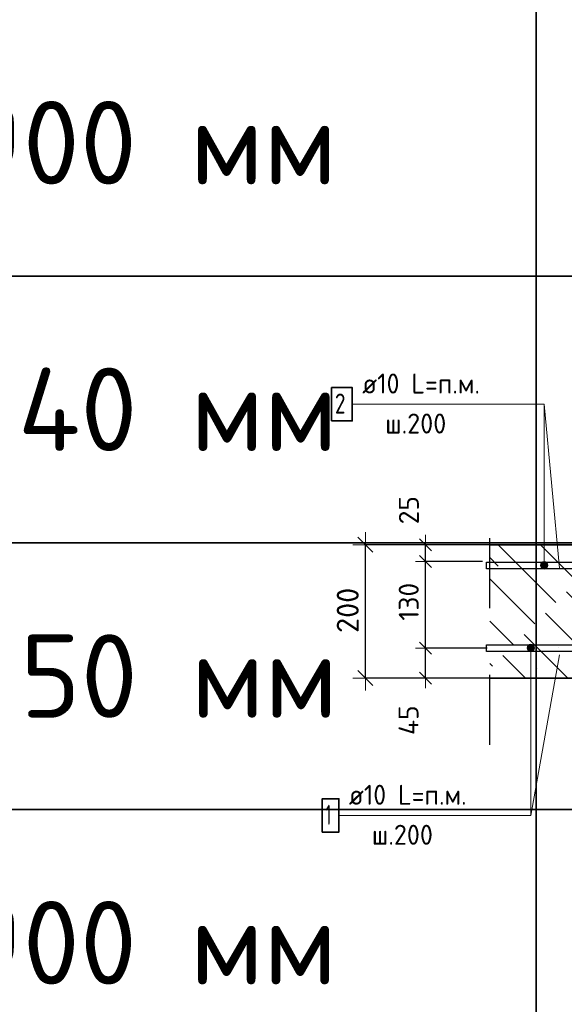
# Model space of a CAD drawing. Header units: metres. Extents: x -38 to 114, y -15 to 21.
# Tile 75 of 244: x 86.937 to 87.754, y -4.785 to -3.308. Entities that reach past the tile are written whole.
import ezdxf

# ---------------------------------------------------------------- set-up
doc = ezdxf.new("R2010")
doc.units = ezdxf.units.M
doc.header["$PDMODE"] = 65
doc.linetypes.add('______4', pattern=[0.135, 0.105, -0.03])
for name, color, linetype, lineweight in [('XR$4$Арм. стержнями верхней зоны', 180, 'Continuous', 35), ('XR$4$Арм. стержнями нижней зоны', 180, 'Continuous', 35), ('XR$4$ВК__отв в полу 1-2 эт', 220, 'Continuous', 25), ('XR$4$Размерная линия (1)', 7, 'Continuous', 13), ('XR$4$Размерная линия_ общее', 7, 'Continuous', 13), ('XR$6$Арм. стержнями верхней зоны', 180, 'Continuous', 35), ('XR$6$Арм. стержнями нижней зоны', 180, 'Continuous', 35), ('XR$6$ВК__отв в полу 1-2 эт', 220, 'Continuous', 25), ('XR$6$Размерная линия (1)', 7, 'Continuous', 13), ('XR$6$Размерная линия_ общее', 7, 'Continuous', 13)]:
    doc.layers.add(name, color=color, linetype=linetype, lineweight=lineweight)
doc.styles.add('ISOCPEUR', font='txt')
doc.dimstyles.new('DIMSTYLE_12', dxfattribs={"dimtxt": 0.03, "dimasz": 0.03, "dimexe": 0, "dimexo": 0, "dimgap": 0.015, "dimtad": 2, "dimdec": 0, "dimlfac": 1000, "dimrnd": 1, "dimzin": 12, "dimdsep": 46, "dimtxsty": 'ISOCPEUR', "dimblk1": 'ALL_ML_STRICH', "dimblk2": 'ALL_ML_STRICH', "dimsah": 1, "dimcen": 0, "dimclrd": 7, "dimclre": 256, "dimclrt": 7, "dimadec": 0, "dimazin": 0, "dimtfac": 1, "dimtdec": 0, "dimtix": 1, "dimtmove": 2, "dimatfit": 3, "dimfxl": 0, "dimtzin": 0, "dimlwd": 0, "dimlwe": -3, "dimarcsym": 0})
doc.dimstyles.new('DIMSTYLE_14', dxfattribs={"dimtxt": 0.03, "dimasz": 0.03, "dimexe": 0, "dimexo": 0, "dimgap": 0.015, "dimtad": 2, "dimdec": 0, "dimlfac": 1000, "dimrnd": 1, "dimzin": 12, "dimdsep": 46, "dimtxsty": 'ISOCPEUR', "dimblk1": 'ALL_ML_STRICH', "dimblk2": 'ALL_ML_STRICH', "dimsah": 1, "dimcen": 0, "dimclrd": 7, "dimclre": 256, "dimclrt": 7, "dimadec": 0, "dimazin": 0, "dimtfac": 1, "dimtdec": 0, "dimtix": 1, "dimtmove": 2, "dimatfit": 3, "dimfxl": 0, "dimtvp": 1.2, "dimtzin": 0, "dimlwd": 0, "dimlwe": -3, "dimarcsym": 0})
doc.dimstyles.new('DIMSTYLE_8', dxfattribs={"dimtxt": 0.033, "dimasz": 0.0375, "dimexe": 0, "dimexo": 0, "dimgap": 0.0165, "dimtad": 2, "dimdec": 0, "dimlfac": 1000, "dimrnd": 1, "dimzin": 12, "dimdsep": 46, "dimtxsty": 'ISOCPEUR', "dimblk1": 'ALL_ML_STRICH', "dimblk2": 'ALL_ML_STRICH', "dimsah": 1, "dimcen": 0, "dimclrd": 7, "dimclre": 256, "dimclrt": 7, "dimadec": 0, "dimazin": 0, "dimtfac": 1, "dimtdec": 0, "dimtix": 1, "dimtmove": 2, "dimatfit": 3, "dimfxl": 0, "dimtzin": 0, "dimlwd": 0, "dimlwe": -3, "dimarcsym": 0})
pattern_1 = [(135, (0, 0), (-0.031819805, -0.031819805), [0.4, -0.05, 0, -0.05]), (135, (-0.01591, -0.01591), (-0.031819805, -0.031819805), [0.8, -0.1, 0.1, -0.1])]

# ---------------------------------------------------------------- blocks, each defined once
blk = doc.blocks.new('ALL_ML_STRICH')
at = {"color": 0, "linetype": 'ByBlock', "lineweight": -2}
for p, q in [((0, -0.5), (0, 0.5)), ((-1, 0), (0.5, 0)), ((-0.3, -0.3), (0.3, 0.3))]:
    blk.add_line(p, q, dxfattribs=at)
blk = doc.blocks.new('*D411')
at = {"layer": 'DEFPOINTS', "color": 7, "linetype": 'Continuous', "lineweight": 13, "transparency": 33554687}
for p in [(87.662, -4.0958), (87.4554, -4.2958), (87.662, -4.2958)]:
    blk.add_point(p, dxfattribs=at)
at = {"layer": 'XR$4$Размерная линия_ общее', "color": 253, "linetype": 'Continuous', "lineweight": -2, "true_color": 0xa0a0a0, "transparency": 33554687}
for p, q in [((87.642, -4.0958), (87.4554, -4.0958)), ((87.642, -4.2958), (87.4554, -4.2958))]:
    blk.add_line(p, q, dxfattribs=at)
at = {"layer": 'XR$4$Размерная линия_ общее', "color": 7, "linetype": 'Continuous', "lineweight": -2, "transparency": 33554687}
blk.add_line((87.4554, -4.2958), (87.4554, -4.0958), dxfattribs=at)
at = {"layer": 'XR$4$Размерная линия_ общее', "color": 7, "linetype": 'Continuous', "lineweight": 13, "transparency": 33554687, "xscale": 0.0375, "yscale": 0.0375, "zscale": 0.0375}
for p, rotation in [((87.4554, -4.0958), 90), ((87.4554, -4.2958), 270)]:
    blk.add_blockref('ALL_ML_STRICH', p, dxfattribs=dict(at, rotation=rotation))
at = {"layer": 'XR$4$Размерная линия_ общее', "color": 7, "linetype": 'Continuous', "lineweight": 13, "transparency": 33554687, "insert": (87.4289, -4.1942), "char_height": 0.033, "width": 0.099, "attachment_point": 5, "rotation": 90, "style": 'ISOCPEUR'}
blk.add_mtext('\\A1;{200}', dxfattribs=at)
blk = doc.blocks.new('*D412')
at = {"layer": 'DEFPOINTS', "color": 7, "linetype": 'Continuous', "lineweight": 13, "transparency": 33554687}
for p in [(87.6581, -4.2508), (87.5454, -4.2958), (87.6453, -4.2958)]:
    blk.add_point(p, dxfattribs=at)
at = {"layer": 'XR$4$Размерная линия (1)', "color": 9, "linetype": 'Continuous', "lineweight": -2, "true_color": 0xc7c7c7, "transparency": 33554687}
for p, q in [((87.6381, -4.2508), (87.5454, -4.2508)), ((87.6253, -4.2958), (87.5454, -4.2958))]:
    blk.add_line(p, q, dxfattribs=at)
at = {"layer": 'XR$4$Размерная линия (1)', "color": 7, "linetype": 'Continuous', "lineweight": -2, "transparency": 33554687}
blk.add_line((87.5454, -4.2958), (87.5454, -4.2508), dxfattribs=at)
at = {"layer": 'XR$4$Размерная линия (1)', "color": 7, "linetype": 'Continuous', "lineweight": 13, "transparency": 33554687, "xscale": 0.03, "yscale": 0.03, "zscale": 0.03}
for p, rotation in [((87.5454, -4.2508), 90), ((87.5454, -4.2958), 270)]:
    blk.add_blockref('ALL_ML_STRICH', p, dxfattribs=dict(at, rotation=rotation))
at = {"layer": 'XR$4$Размерная линия (1)', "color": 7, "linetype": 'Continuous', "lineweight": 13, "transparency": 33554687, "insert": (87.5201, -4.359), "char_height": 0.03, "width": 0.06, "attachment_point": 5, "rotation": 90, "style": 'ISOCPEUR'}
blk.add_mtext('\\A1;{45}', dxfattribs=at)
blk = doc.blocks.new('*D413')
at = {"layer": 'DEFPOINTS', "color": 7, "linetype": 'Continuous', "lineweight": 13, "transparency": 33554687}
for p in [(87.6511, -4.1208), (87.5454, -4.2508), (87.6581, -4.2508)]:
    blk.add_point(p, dxfattribs=at)
at = {"layer": 'XR$4$Размерная линия (1)', "color": 9, "linetype": 'Continuous', "lineweight": -2, "true_color": 0xc7c7c7, "transparency": 33554687}
for p, q in [((87.6311, -4.1208), (87.5454, -4.1208)), ((87.6381, -4.2508), (87.5454, -4.2508))]:
    blk.add_line(p, q, dxfattribs=at)
at = {"layer": 'XR$4$Размерная линия (1)', "color": 7, "linetype": 'Continuous', "lineweight": -2, "transparency": 33554687}
blk.add_line((87.5454, -4.2508), (87.5454, -4.1208), dxfattribs=at)
at = {"layer": 'XR$4$Размерная линия (1)', "color": 7, "linetype": 'Continuous', "lineweight": 13, "transparency": 33554687, "xscale": 0.03, "yscale": 0.03, "zscale": 0.03}
for p, rotation in [((87.5454, -4.1208), 90), ((87.5454, -4.2508), 270)]:
    blk.add_blockref('ALL_ML_STRICH', p, dxfattribs=dict(at, rotation=rotation))
at = {"layer": 'XR$4$Размерная линия (1)', "color": 7, "linetype": 'Continuous', "lineweight": 13, "transparency": 33554687, "insert": (87.5204, -4.1813), "char_height": 0.03, "width": 0.09, "attachment_point": 5, "rotation": 90, "style": 'ISOCPEUR'}
blk.add_mtext('\\A1;{130}', dxfattribs=at)
blk = doc.blocks.new('*D414')
at = {"layer": 'DEFPOINTS', "color": 7, "linetype": 'Continuous', "lineweight": 13, "transparency": 33554687}
for p in [(87.669, -4.0958), (87.5454, -4.1208), (87.6511, -4.1208)]:
    blk.add_point(p, dxfattribs=at)
at = {"layer": 'XR$4$Размерная линия (1)', "color": 9, "linetype": 'Continuous', "lineweight": -2, "true_color": 0xc7c7c7, "transparency": 33554687}
for p, q in [((87.649, -4.0958), (87.5454, -4.0958)), ((87.6311, -4.1208), (87.5454, -4.1208))]:
    blk.add_line(p, q, dxfattribs=at)
at = {"layer": 'XR$4$Размерная линия (1)', "color": 7, "linetype": 'Continuous', "lineweight": -2, "transparency": 33554687}
blk.add_line((87.5454, -4.1208), (87.5454, -4.0958), dxfattribs=at)
at = {"layer": 'XR$4$Размерная линия (1)', "color": 7, "linetype": 'Continuous', "lineweight": 13, "transparency": 33554687, "xscale": 0.03, "yscale": 0.03, "zscale": 0.03}
for p, rotation in [((87.5454, -4.0958), 90), ((87.5454, -4.1208), 270)]:
    blk.add_blockref('ALL_ML_STRICH', p, dxfattribs=dict(at, rotation=rotation))
at = {"layer": 'XR$4$Размерная линия (1)', "color": 7, "linetype": 'Continuous', "lineweight": 13, "transparency": 33554687, "insert": (87.5206, -4.044), "char_height": 0.03, "width": 0.06, "attachment_point": 5, "rotation": 90, "style": 'ISOCPEUR'}
blk.add_mtext('\\A1;{25}', dxfattribs=at)
blk = doc.blocks.new('*D709')
at = {"layer": 'DEFPOINTS', "color": 7, "linetype": 'Continuous', "lineweight": 13, "transparency": 33554687}
for p in [(87.662, -4.0958), (87.4554, -4.2958), (87.662, -4.2958)]:
    blk.add_point(p, dxfattribs=at)
at = {"layer": 'XR$6$Размерная линия_ общее', "color": 253, "linetype": 'Continuous', "lineweight": -2, "true_color": 0xa0a0a0, "transparency": 33554687}
for p, q in [((87.642, -4.0958), (87.4554, -4.0958)), ((87.642, -4.2958), (87.4554, -4.2958))]:
    blk.add_line(p, q, dxfattribs=at)
at = {"layer": 'XR$6$Размерная линия_ общее', "color": 7, "linetype": 'Continuous', "lineweight": -2, "transparency": 33554687}
blk.add_line((87.4554, -4.2958), (87.4554, -4.0958), dxfattribs=at)
at = {"layer": 'XR$6$Размерная линия_ общее', "color": 7, "linetype": 'Continuous', "lineweight": 13, "transparency": 33554687, "xscale": 0.0375, "yscale": 0.0375, "zscale": 0.0375}
for p, rotation in [((87.4554, -4.0958), 90), ((87.4554, -4.2958), 270)]:
    blk.add_blockref('ALL_ML_STRICH', p, dxfattribs=dict(at, rotation=rotation))
at = {"layer": 'XR$6$Размерная линия_ общее', "color": 7, "linetype": 'Continuous', "lineweight": 13, "transparency": 33554687, "insert": (87.4289, -4.1942), "char_height": 0.033, "width": 0.099, "attachment_point": 5, "rotation": 90, "style": 'ISOCPEUR'}
blk.add_mtext('\\A1;{200}', dxfattribs=at)
blk = doc.blocks.new('*D710')
at = {"layer": 'DEFPOINTS', "color": 7, "linetype": 'Continuous', "lineweight": 13, "transparency": 33554687}
for p in [(87.6581, -4.2508), (87.5454, -4.2958), (87.6453, -4.2958)]:
    blk.add_point(p, dxfattribs=at)
at = {"layer": 'XR$6$Размерная линия (1)', "color": 9, "linetype": 'Continuous', "lineweight": -2, "true_color": 0xc7c7c7, "transparency": 33554687}
for p, q in [((87.6381, -4.2508), (87.5454, -4.2508)), ((87.6253, -4.2958), (87.5454, -4.2958))]:
    blk.add_line(p, q, dxfattribs=at)
at = {"layer": 'XR$6$Размерная линия (1)', "color": 7, "linetype": 'Continuous', "lineweight": -2, "transparency": 33554687}
blk.add_line((87.5454, -4.2958), (87.5454, -4.2508), dxfattribs=at)
at = {"layer": 'XR$6$Размерная линия (1)', "color": 7, "linetype": 'Continuous', "lineweight": 13, "transparency": 33554687, "xscale": 0.03, "yscale": 0.03, "zscale": 0.03}
for p, rotation in [((87.5454, -4.2508), 90), ((87.5454, -4.2958), 270)]:
    blk.add_blockref('ALL_ML_STRICH', p, dxfattribs=dict(at, rotation=rotation))
at = {"layer": 'XR$6$Размерная линия (1)', "color": 7, "linetype": 'Continuous', "lineweight": 13, "transparency": 33554687, "insert": (87.5201, -4.359), "char_height": 0.03, "width": 0.06, "attachment_point": 5, "rotation": 90, "style": 'ISOCPEUR'}
blk.add_mtext('\\A1;{45}', dxfattribs=at)
blk = doc.blocks.new('*D711')
at = {"layer": 'DEFPOINTS', "color": 7, "linetype": 'Continuous', "lineweight": 13, "transparency": 33554687}
for p in [(87.6511, -4.1208), (87.5454, -4.2508), (87.6581, -4.2508)]:
    blk.add_point(p, dxfattribs=at)
at = {"layer": 'XR$6$Размерная линия (1)', "color": 9, "linetype": 'Continuous', "lineweight": -2, "true_color": 0xc7c7c7, "transparency": 33554687}
for p, q in [((87.6311, -4.1208), (87.5454, -4.1208)), ((87.6381, -4.2508), (87.5454, -4.2508))]:
    blk.add_line(p, q, dxfattribs=at)
at = {"layer": 'XR$6$Размерная линия (1)', "color": 7, "linetype": 'Continuous', "lineweight": -2, "transparency": 33554687}
blk.add_line((87.5454, -4.2508), (87.5454, -4.1208), dxfattribs=at)
at = {"layer": 'XR$6$Размерная линия (1)', "color": 7, "linetype": 'Continuous', "lineweight": 13, "transparency": 33554687, "xscale": 0.03, "yscale": 0.03, "zscale": 0.03}
for p, rotation in [((87.5454, -4.1208), 90), ((87.5454, -4.2508), 270)]:
    blk.add_blockref('ALL_ML_STRICH', p, dxfattribs=dict(at, rotation=rotation))
at = {"layer": 'XR$6$Размерная линия (1)', "color": 7, "linetype": 'Continuous', "lineweight": 13, "transparency": 33554687, "insert": (87.5204, -4.1813), "char_height": 0.03, "width": 0.09, "attachment_point": 5, "rotation": 90, "style": 'ISOCPEUR'}
blk.add_mtext('\\A1;{130}', dxfattribs=at)
blk = doc.blocks.new('*D712')
at = {"layer": 'DEFPOINTS', "color": 7, "linetype": 'Continuous', "lineweight": 13, "transparency": 33554687}
for p in [(87.669, -4.0958), (87.5454, -4.1208), (87.6511, -4.1208)]:
    blk.add_point(p, dxfattribs=at)
at = {"layer": 'XR$6$Размерная линия (1)', "color": 9, "linetype": 'Continuous', "lineweight": -2, "true_color": 0xc7c7c7, "transparency": 33554687}
for p, q in [((87.649, -4.0958), (87.5454, -4.0958)), ((87.6311, -4.1208), (87.5454, -4.1208))]:
    blk.add_line(p, q, dxfattribs=at)
at = {"layer": 'XR$6$Размерная линия (1)', "color": 7, "linetype": 'Continuous', "lineweight": -2, "transparency": 33554687}
blk.add_line((87.5454, -4.1208), (87.5454, -4.0958), dxfattribs=at)
at = {"layer": 'XR$6$Размерная линия (1)', "color": 7, "linetype": 'Continuous', "lineweight": 13, "transparency": 33554687, "xscale": 0.03, "yscale": 0.03, "zscale": 0.03}
for p, rotation in [((87.5454, -4.0958), 90), ((87.5454, -4.1208), 270)]:
    blk.add_blockref('ALL_ML_STRICH', p, dxfattribs=dict(at, rotation=rotation))
at = {"layer": 'XR$6$Размерная линия (1)', "color": 7, "linetype": 'Continuous', "lineweight": 13, "transparency": 33554687, "insert": (87.5206, -4.044), "char_height": 0.03, "width": 0.06, "attachment_point": 5, "rotation": 90, "style": 'ISOCPEUR'}
blk.add_mtext('\\A1;{25}', dxfattribs=at)

msp = doc.modelspace()

# ---------------------------------------------------------------- hatches: boundary and pattern name
at = {"linetype": 'Continuous', "lineweight": 13, "transparency": 33554687}
h = msp.add_hatch(dxfattribs=at)
h.set_pattern_fill('__________540', scale=0.015, style=0, pattern_type=2)
h.set_pattern_definition(pattern_1)
h.paths.add_polyline_path([(88.2864, -4.2958), (88.2864, -4.0958), (87.642, -4.0958), (87.642, -4.2958)], flags=0)
h = msp.add_hatch(dxfattribs=at)
h.set_pattern_fill('__________540', scale=0.015, style=0, pattern_type=2)
h.set_pattern_definition(pattern_1)
h.paths.add_polyline_path([(88.2864, -4.2958), (88.2864, -4.0958), (87.642, -4.0958), (87.642, -4.2958)], flags=0)
at = {"layer": 'XR$4$Арм. стержнями верхней зоны', "linetype": 'Continuous', "lineweight": 13, "transparency": 33554687}
for points in [[(87.7285, -4.124), (87.7188, -4.124), (87.718, -4.1268)], [(87.7285, -4.124), (87.718, -4.1268), (87.7293, -4.1268)], [(87.7293, -4.1268), (87.718, -4.1268), (87.7188, -4.1297)], [(87.7265, -4.122), (87.7208, -4.122), (87.7188, -4.124)], [(87.7265, -4.122), (87.7188, -4.124), (87.7285, -4.124)], [(87.7293, -4.1268), (87.7188, -4.1297), (87.7285, -4.1297)], [(87.7285, -4.1297), (87.7188, -4.1297), (87.7208, -4.1317)], [(87.7208, -4.122), (87.7265, -4.122), (87.7236, -4.1212)], [(87.7285, -4.1297), (87.7208, -4.1317), (87.7265, -4.1317)], [(87.7265, -4.1317), (87.7208, -4.1317), (87.7236, -4.1325)]]:
    msp.add_hatch(color=7, dxfattribs=at).paths.add_polyline_path(points)
at = {"layer": 'XR$4$Арм. стержнями нижней зоны', "linetype": 'Continuous', "lineweight": 13, "transparency": 33554687}
for points in [[(87.6979, -4.2508), (87.7092, -4.2508), (87.7084, -4.248)], [(87.6979, -4.2508), (87.7084, -4.248), (87.6987, -4.248)], [(87.6987, -4.2537), (87.7092, -4.2508), (87.6979, -4.2508)], [(87.6987, -4.248), (87.7084, -4.248), (87.7064, -4.246)], [(87.6987, -4.248), (87.7064, -4.246), (87.7007, -4.246)], [(87.6987, -4.2537), (87.7084, -4.2537), (87.7092, -4.2508)], [(87.7007, -4.246), (87.7064, -4.246), (87.7036, -4.2452)], [(87.7007, -4.2557), (87.7084, -4.2537), (87.6987, -4.2537)], [(87.7007, -4.2557), (87.7064, -4.2557), (87.7084, -4.2537)], [(87.7064, -4.2557), (87.7007, -4.2557), (87.7036, -4.2565)]]:
    msp.add_hatch(color=7, dxfattribs=at).paths.add_polyline_path(points)
at = {"layer": 'XR$6$Арм. стержнями верхней зоны', "linetype": 'Continuous', "lineweight": 13, "transparency": 33554687}
for points in [[(87.7285, -4.124), (87.7188, -4.124), (87.718, -4.1268)], [(87.7285, -4.124), (87.718, -4.1268), (87.7293, -4.1268)], [(87.7293, -4.1268), (87.718, -4.1268), (87.7188, -4.1297)], [(87.7265, -4.122), (87.7208, -4.122), (87.7188, -4.124)], [(87.7265, -4.122), (87.7188, -4.124), (87.7285, -4.124)], [(87.7293, -4.1268), (87.7188, -4.1297), (87.7285, -4.1297)], [(87.7285, -4.1297), (87.7188, -4.1297), (87.7208, -4.1317)], [(87.7208, -4.122), (87.7265, -4.122), (87.7236, -4.1212)], [(87.7285, -4.1297), (87.7208, -4.1317), (87.7265, -4.1317)], [(87.7265, -4.1317), (87.7208, -4.1317), (87.7236, -4.1325)]]:
    msp.add_hatch(color=7, dxfattribs=at).paths.add_polyline_path(points)
at = {"layer": 'XR$6$Арм. стержнями нижней зоны', "linetype": 'Continuous', "lineweight": 13, "transparency": 33554687}
for points in [[(87.6979, -4.2508), (87.7092, -4.2508), (87.7084, -4.248)], [(87.6979, -4.2508), (87.7084, -4.248), (87.6987, -4.248)], [(87.6987, -4.2537), (87.7092, -4.2508), (87.6979, -4.2508)], [(87.6987, -4.248), (87.7084, -4.248), (87.7064, -4.246)], [(87.6987, -4.248), (87.7064, -4.246), (87.7007, -4.246)], [(87.6987, -4.2537), (87.7084, -4.2537), (87.7092, -4.2508)], [(87.7007, -4.246), (87.7064, -4.246), (87.7036, -4.2452)], [(87.7007, -4.2557), (87.7084, -4.2537), (87.6987, -4.2537)], [(87.7007, -4.2557), (87.7064, -4.2557), (87.7084, -4.2537)], [(87.7064, -4.2557), (87.7007, -4.2557), (87.7036, -4.2565)]]:
    msp.add_hatch(color=7, dxfattribs=at).paths.add_polyline_path(points)

# ---------------------------------------------------------------- linework, layer by layer
at = {"color": 7, "linetype": 'Continuous', "lineweight": 35, "transparency": 33554687}
for p, q in [((87.7114, -3.2927), (87.7114, -3.6927)), ((80.7114, -3.6927), (89.9614, -3.6927)), ((89.9614, -3.6927), (80.7114, -3.6927)), ((87.7114, -3.6927), (87.7114, -4.0927)), ((80.7114, -4.0927), (89.9614, -4.0927)), ((89.9614, -4.0927), (80.7114, -4.0927)), ((88.2864, -4.0958), (87.642, -4.0958)), ((88.2864, -4.0958), (87.642, -4.0958)), ((87.7114, -4.0927), (87.7114, -4.4927)), ((87.642, -4.2958), (88.2864, -4.2958)), ((87.642, -4.2958), (88.2864, -4.2958)), ((80.7114, -4.4927), (89.9614, -4.4927)), ((89.9614, -4.4927), (80.7114, -4.4927)), ((87.7114, -4.4927), (87.7114, -4.8927))]:
    msp.add_line(p, q, dxfattribs=at)
at = {"color": 7, "linetype": 'Continuous', "lineweight": 13, "transparency": 33554687}
for p, q in [((89.9614, -3.6927), (80.7114, -3.6927)), ((89.9614, -4.0927), (80.7114, -4.0927)), ((89.9614, -4.4927), (80.7114, -4.4927))]:
    msp.add_line(p, q, dxfattribs=at)
at = {"color": 7, "linetype": '______4', "lineweight": 25, "transparency": 33554687}
msp.add_line((87.642, -4.3958), (87.642, -3.9958), dxfattribs=at)
msp.add_line((87.642, -4.3958), (87.642, -3.9958), dxfattribs=at)
at = {"layer": 'XR$4$Арм. стержнями верхней зоны', "color": 7, "linetype": 'Continuous', "lineweight": 13, "transparency": 33554687}
for p, q in [((87.4356, -3.885), (87.7236, -3.885)), ((87.7236, -3.885), (87.7236, -4.1268)), ((87.718, -4.1268), (87.718, -4.1268)), ((87.7236, -4.1212), (87.7236, -4.1212)), ((87.7236, -4.1325), (87.7236, -4.1325)), ((87.7293, -4.1268), (87.7293, -4.1268))]:
    msp.add_line(p, q, dxfattribs=at)
at = {"layer": 'XR$4$Арм. стержнями верхней зоны', "color": 7, "linetype": 'Continuous', "lineweight": 35, "transparency": 33554687}
msp.add_lwpolyline([(87.4046, -3.91), (87.4356, -3.91), (87.4356, -3.86), (87.4046, -3.86), (87.4046, -3.91)], dxfattribs=at)
at = {"layer": 'XR$4$Арм. стержнями верхней зоны', "color": 4, "linetype": 'Continuous', "lineweight": 25, "transparency": 33554687}
msp.add_lwpolyline([(87.637, -4.1218), (88.2614, -4.1218), (88.2614, -4.1318), (87.637, -4.1318), (87.637, -4.1218)], dxfattribs=at)
at = {"layer": 'XR$4$Арм. стержнями верхней зоны', "color": 7, "linetype": 'Continuous', "lineweight": 13, "transparency": 33554687}
msp.add_circle((87.7236, -4.1268), 0.00563, dxfattribs=at)
at = {"layer": 'XR$4$Арм. стержнями нижней зоны', "color": 7, "linetype": 'Continuous', "lineweight": 13, "transparency": 33554687}
for p, q in [((87.6979, -4.2508), (87.6979, -4.2508)), ((87.7036, -4.2452), (87.7036, -4.2452)), ((87.7036, -4.5018), (87.7036, -4.2508)), ((87.7092, -4.2508), (87.7092, -4.2508)), ((87.7036, -4.2565), (87.7036, -4.2565)), ((87.4156, -4.5018), (87.7036, -4.5018))]:
    msp.add_line(p, q, dxfattribs=at)
at = {"layer": 'XR$4$Арм. стержнями нижней зоны', "color": 4, "linetype": 'Continuous', "lineweight": 25, "transparency": 33554687}
msp.add_lwpolyline([(87.637, -4.2458), (88.2614, -4.2458), (88.2614, -4.2558), (87.637, -4.2558), (87.637, -4.2458)], dxfattribs=at)
at = {"layer": 'XR$4$Арм. стержнями нижней зоны', "color": 7, "linetype": 'Continuous', "lineweight": 35, "transparency": 33554687}
msp.add_lwpolyline([(87.3906, -4.5268), (87.4156, -4.5268), (87.4156, -4.4768), (87.3906, -4.4768), (87.3906, -4.5268)], dxfattribs=at)
at = {"layer": 'XR$4$Арм. стержнями нижней зоны', "color": 7, "linetype": 'Continuous', "lineweight": 13, "transparency": 33554687}
msp.add_circle((87.7036, -4.2508), 0.00563, dxfattribs=at)
at = {"layer": 'XR$4$ВК__отв в полу 1-2 эт', "color": 7, "linetype": 'Continuous', "lineweight": 13, "transparency": 33554687}
for p, q in [((87.7464, -4.1308), (87.7236, -3.885)), ((87.7464, -4.2608), (87.7036, -4.5018))]:
    msp.add_line(p, q, dxfattribs=at)
at = {"layer": 'XR$6$Арм. стержнями верхней зоны', "color": 7, "linetype": 'Continuous', "lineweight": 13, "transparency": 33554687}
for p, q in [((87.4356, -3.885), (87.7236, -3.885)), ((87.7236, -3.885), (87.7236, -4.1268)), ((87.718, -4.1268), (87.718, -4.1268)), ((87.7236, -4.1212), (87.7236, -4.1212)), ((87.7236, -4.1325), (87.7236, -4.1325)), ((87.7293, -4.1268), (87.7293, -4.1268))]:
    msp.add_line(p, q, dxfattribs=at)
at = {"layer": 'XR$6$Арм. стержнями верхней зоны', "color": 7, "linetype": 'Continuous', "lineweight": 35, "transparency": 33554687}
msp.add_lwpolyline([(87.4046, -3.91), (87.4356, -3.91), (87.4356, -3.86), (87.4046, -3.86), (87.4046, -3.91)], dxfattribs=at)
at = {"layer": 'XR$6$Арм. стержнями верхней зоны', "color": 4, "linetype": 'Continuous', "lineweight": 25, "transparency": 33554687}
msp.add_lwpolyline([(87.637, -4.1218), (88.2614, -4.1218), (88.2614, -4.1318), (87.637, -4.1318), (87.637, -4.1218)], dxfattribs=at)
at = {"layer": 'XR$6$Арм. стержнями верхней зоны', "color": 7, "linetype": 'Continuous', "lineweight": 13, "transparency": 33554687}
msp.add_circle((87.7236, -4.1268), 0.00563, dxfattribs=at)
at = {"layer": 'XR$6$Арм. стержнями нижней зоны', "color": 7, "linetype": 'Continuous', "lineweight": 13, "transparency": 33554687}
for p, q in [((87.6979, -4.2508), (87.6979, -4.2508)), ((87.7036, -4.2452), (87.7036, -4.2452)), ((87.7036, -4.5018), (87.7036, -4.2508)), ((87.7092, -4.2508), (87.7092, -4.2508)), ((87.7036, -4.2565), (87.7036, -4.2565)), ((87.4156, -4.5018), (87.7036, -4.5018))]:
    msp.add_line(p, q, dxfattribs=at)
at = {"layer": 'XR$6$Арм. стержнями нижней зоны', "color": 4, "linetype": 'Continuous', "lineweight": 25, "transparency": 33554687}
msp.add_lwpolyline([(87.637, -4.2458), (88.2614, -4.2458), (88.2614, -4.2558), (87.637, -4.2558), (87.637, -4.2458)], dxfattribs=at)
at = {"layer": 'XR$6$Арм. стержнями нижней зоны', "color": 7, "linetype": 'Continuous', "lineweight": 35, "transparency": 33554687}
msp.add_lwpolyline([(87.3906, -4.5268), (87.4156, -4.5268), (87.4156, -4.4768), (87.3906, -4.4768), (87.3906, -4.5268)], dxfattribs=at)
at = {"layer": 'XR$6$Арм. стержнями нижней зоны', "color": 7, "linetype": 'Continuous', "lineweight": 13, "transparency": 33554687}
msp.add_circle((87.7036, -4.2508), 0.00563, dxfattribs=at)
at = {"layer": 'XR$6$ВК__отв в полу 1-2 эт', "color": 7, "linetype": 'Continuous', "lineweight": 13, "transparency": 33554687}
for p, q in [((87.7464, -4.1308), (87.7236, -3.885)), ((87.7464, -4.2608), (87.7036, -4.5018))]:
    msp.add_line(p, q, dxfattribs=at)

# ---------------------------------------------------------------- texts
at = {"color": 7, "linetype": 'Continuous', "lineweight": 35, "transparency": 33554687, "char_height": 0.0625, "attachment_point": 5, "style": 'ISOCPEUR'}
for s, insert, width in [('\\A1;{\\fISOCPEUR|i0|b0;\\H0.125000;\\W1.000000;\\C7;l=3900 мм}\\P', (87.0202, -3.4927), 0.823016), ('\\A1;{\\fISOCPEUR|i0|b0;\\H0.125000;\\W1.000000;\\C7;l=2340 мм}\\P', (87.0202, -3.8927), 0.835547), ('\\A1;{\\fISOCPEUR|i0|b0;\\H0.125000;\\W1.000000;\\C7;l=2950 мм}\\P', (87.0202, -4.2927), 0.823016), ('\\A1;{\\fISOCPEUR|i0|b0;\\H0.125000;\\W1.000000;\\C7;l=3900 мм}\\P', (87.0202, -4.6927), 0.823016)]:
    msp.add_mtext(s, dxfattribs=dict(at, insert=insert, width=width))
at = {"layer": 'XR$4$Арм. стержнями верхней зоны', "color": 7, "linetype": 'Continuous', "lineweight": 25, "transparency": 33554687, "char_height": 0.03, "attachment_point": 7, "style": 'ISOCPEUR'}
for s, insert, width in [('\\W0.94;ø10 L=п.м.', (87.4506, -3.869), 0.199983), ('\\W0.78;2', (87.4096, -3.899), 0.032641), ('\\W0.95;ш.200 ', (87.4851, -3.929), 0.1312)]:
    msp.add_mtext(s, dxfattribs=dict(at, insert=insert, width=width))
at = {"layer": 'XR$4$Арм. стержнями нижней зоны', "color": 7, "linetype": 'Continuous', "lineweight": 25, "transparency": 33554687, "char_height": 0.03, "attachment_point": 7, "style": 'ISOCPEUR'}
for s, insert, width in [('\\W0.94;ø10 L=п.м.', (87.4306, -4.4858), 0.199983), ('\\W0.56;1', (87.3956, -4.5158), 0.023333), ('\\W0.95;ш.200 ', (87.4651, -4.5458), 0.1312)]:
    msp.add_mtext(s, dxfattribs=dict(at, insert=insert, width=width))
at = {"layer": 'XR$6$Арм. стержнями верхней зоны', "color": 7, "linetype": 'Continuous', "lineweight": 25, "transparency": 33554687, "char_height": 0.03, "attachment_point": 7, "style": 'ISOCPEUR'}
for s, insert, width in [('\\W0.94;ø10 L=п.м.', (87.4506, -3.869), 0.199983), ('\\W0.78;2', (87.4096, -3.899), 0.032641), ('\\W0.95;ш.200 ', (87.4851, -3.929), 0.1312)]:
    msp.add_mtext(s, dxfattribs=dict(at, insert=insert, width=width))
at = {"layer": 'XR$6$Арм. стержнями нижней зоны', "color": 7, "linetype": 'Continuous', "lineweight": 25, "transparency": 33554687, "char_height": 0.03, "attachment_point": 7, "style": 'ISOCPEUR'}
for s, insert, width in [('\\W0.94;ø10 L=п.м.', (87.4306, -4.4858), 0.199983), ('\\W0.56;1', (87.3956, -4.5158), 0.023333), ('\\W0.95;ш.200 ', (87.4651, -4.5458), 0.1312)]:
    msp.add_mtext(s, dxfattribs=dict(at, insert=insert, width=width))

# ---------------------------------------------------------------- dimensions: what is measured, and where the dimension line sits
at = {"layer": 'XR$4$Размерная линия (1)', "color": 7, "linetype": 'Continuous', "lineweight": 13, "transparency": 33554687}
for base, p1, p2, dimstyle, picture, middle in [((87.5454, -4.0958), (87.6311, -4.1208), (87.649, -4.0958), 'DIMSTYLE_14', '*D414', (87.5206, -4.044)), ((87.5454, -4.1208), (87.6381, -4.2508), (87.6311, -4.1208), 'DIMSTYLE_12', '*D413', (87.5204, -4.1813)), ((87.5454, -4.2508), (87.6253, -4.2958), (87.6381, -4.2508), 'DIMSTYLE_14', '*D412', (87.5201, -4.359))]:
    dim = msp.add_linear_dim(base=base, p1=p1, p2=p2, angle=90, dimstyle=dimstyle, override={"dimpost": '<>', "dimclrd": 7, "dimclre": 9, "dimclrt": 7, "dimlwd": 0, "dimlwe": 65533}, dxfattribs=at)
    dim.commit()
    dim.dimension.update_dxf_attribs({"geometry": picture, "text_midpoint": middle, "dimtype": 160})
at = {"layer": 'XR$4$Размерная линия_ общее', "color": 7, "linetype": 'Continuous', "lineweight": 13, "transparency": 33554687}
dim = msp.add_linear_dim(base=(87.4554, -4.0958), p1=(87.642, -4.2958), p2=(87.642, -4.0958), angle=90, dimstyle='DIMSTYLE_8', override={"dimpost": '<>', "dimclrd": 7, "dimclre": 253, "dimclrt": 7, "dimlwd": 0, "dimlwe": 65533}, dxfattribs=at)
dim.commit()
dim.dimension.update_dxf_attribs({"geometry": '*D411', "text_midpoint": (87.4289, -4.1942), "dimtype": 160})
at = {"layer": 'XR$6$Размерная линия (1)', "color": 7, "linetype": 'Continuous', "lineweight": 13, "transparency": 33554687}
for base, p1, p2, dimstyle, picture, middle in [((87.5454, -4.0958), (87.6311, -4.1208), (87.649, -4.0958), 'DIMSTYLE_14', '*D712', (87.5206, -4.044)), ((87.5454, -4.1208), (87.6381, -4.2508), (87.6311, -4.1208), 'DIMSTYLE_12', '*D711', (87.5204, -4.1813)), ((87.5454, -4.2508), (87.6253, -4.2958), (87.6381, -4.2508), 'DIMSTYLE_14', '*D710', (87.5201, -4.359))]:
    dim = msp.add_linear_dim(base=base, p1=p1, p2=p2, angle=90, dimstyle=dimstyle, override={"dimpost": '<>', "dimclrd": 7, "dimclre": 9, "dimclrt": 7, "dimlwd": 0, "dimlwe": 65533}, dxfattribs=at)
    dim.commit()
    dim.dimension.update_dxf_attribs({"geometry": picture, "text_midpoint": middle, "dimtype": 160})
at = {"layer": 'XR$6$Размерная линия_ общее', "color": 7, "linetype": 'Continuous', "lineweight": 13, "transparency": 33554687}
dim = msp.add_linear_dim(base=(87.4554, -4.0958), p1=(87.642, -4.2958), p2=(87.642, -4.0958), angle=90, dimstyle='DIMSTYLE_8', override={"dimpost": '<>', "dimclrd": 7, "dimclre": 253, "dimclrt": 7, "dimlwd": 0, "dimlwe": 65533}, dxfattribs=at)
dim.commit()
dim.dimension.update_dxf_attribs({"geometry": '*D709', "text_midpoint": (87.4289, -4.1942), "dimtype": 160})

doc.saveas('drawing.dxf')
